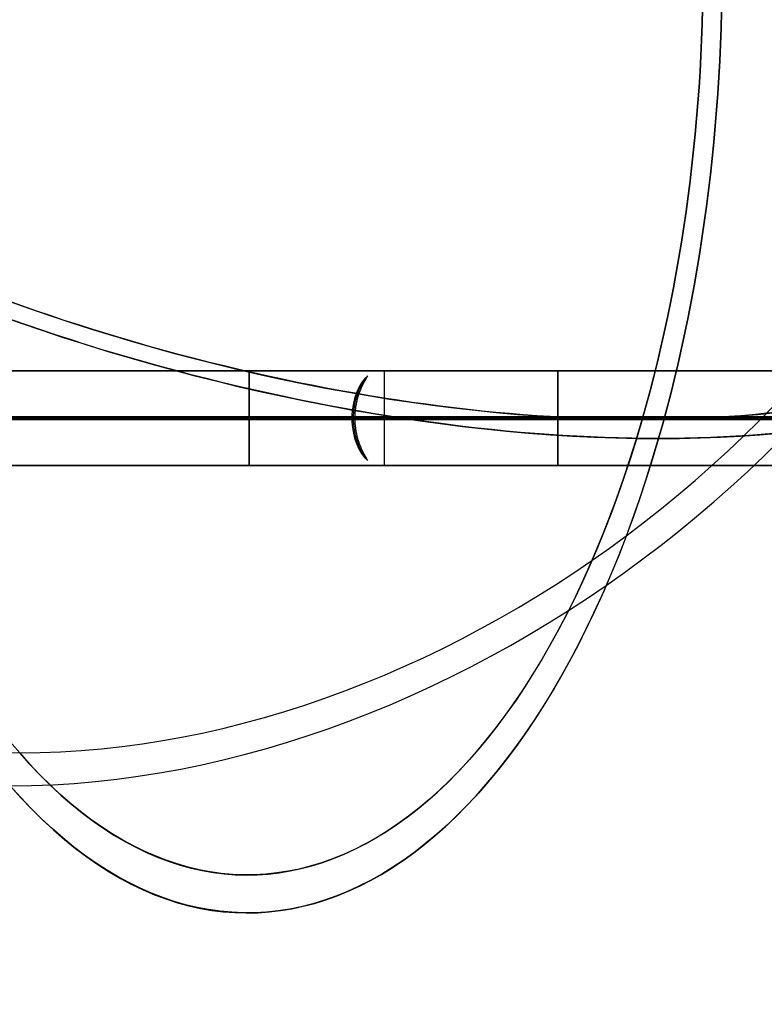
# Model space of a CAD drawing. Extents: x 27 to 760, y 3196 to 3474.
# Tile 3 of 10: x 237 to 316, y 3200 to 3304. Entities that reach past the tile are written whole.
import ezdxf

# ---------------------------------------------------------------- set-up
doc = ezdxf.new("R2010")
doc.units = 0
doc.header["$MEASUREMENT"] = 0
doc.layers.add('DEFAULT', color=178, linetype='CONTINUOUS')

msp = doc.modelspace()

# ---------------------------------------------------------------- linework, layer by layer
at = {"layer": 'DEFAULT'}
for p, q in [((275.64, 3267.07, -134.94), (275.64, 3257.09, -134.94)), ((293.95, 3267.08), (370.91, 3267.08)), ((272.67, 3264.63, -130.22), (273, 3264.63, -130.01)), ((272.22, 3262.08, -129.49), (272.59, 3262.08, -129.26)), ((279.07, 3262.08, -140.38), (272.22, 3262.08, -129.49)), ((272.59, 3262.08, -129.26), (272.59, 3262.21, -129.26)), ((272.59, 3261.95, -129.26), (272.59, 3262.08, -129.26)), ((293.95, 3262.08, 5), (371.47, 3262.08, 5)), ((371.47, 3262.08, -5), (293.95, 3262.08, -5)), ((272.67, 3259.53, -130.22), (273, 3259.53, -130.01)), ((293.95, 3257.08), (370.91, 3257.08))]:
    msp.add_line(p, q, dxfattribs=at)
at = {"layer": 'DEFAULT', "extrusion": (0.846488, -2.52255e-15, 0.532407)}
msp.add_lwpolyline([(3266.54, -257.72), (3266.63, -257.95), (3266.71, -258.18), (3266.78, -258.42), (3266.84, -258.67), (3266.9, -258.92), (3266.95, -259.18), (3266.99, -259.44), (3267.03, -259.71), (3267.05, -259.98), (3267.07, -260.25), (3267.08, -260.52), (3267.08, -260.8), (3267.07, -261.07), (3267.05, -261.34), (3267.03, -261.62), (3266.99, -261.89), (3266.95, -262.16), (3266.9, -262.43), (3266.84, -262.69), (3266.78, -262.95), (3266.7, -263.21), (3266.62, -263.45), (3266.53, -263.7), (3266.44, -263.93), (3266.34, -264.16), (3266.23, -264.38), (3266.12, -264.6), (3266.01, -264.8), (3265.89, -265), (3265.77, -265.19), (3265.64, -265.37), (3265.51, -265.54), (3265.38, -265.7), (3265.24, -265.86), (3265.18, -265.93), (3265.11, -266.01), (3265.04, -266.08), (3264.97, -266.15), (3264.9, -266.21), (3264.83, -266.28), (3264.76, -266.34), (3264.69, -266.4), (3264.62, -266.46), (3264.55, -266.51), (3264.47, -266.57), (3264.4, -266.62), (3264.33, -266.67), (3264.26, -266.72), (3264.19, -266.77), (3264.11, -266.81), (3264.04, -266.85), (3263.97, -266.9), (3263.9, -266.94), (3263.82, -266.97), (3263.75, -267.01), (3263.68, -267.04), (3263.61, -267.08), (3263.53, -267.11), (3263.46, -267.14), (3263.39, -267.17), (3263.32, -267.19), (3263.24, -267.22), (3263.17, -267.24), (3263.1, -267.26), (3263.02, -267.28), (3262.95, -267.3), (3262.88, -267.32), (3262.81, -267.33), (3262.73, -267.35), (3262.66, -267.36), (3262.59, -267.37), (3262.52, -267.38), (3262.44, -267.39), (3262.37, -267.39), (3262.3, -267.4), (3262.22, -267.4), (3262.15, -267.41), (3262.08, -267.41)], dxfattribs=at)
at = {"layer": 'DEFAULT', "extrusion": (0.846488, -1.85873e-15, 0.532407)}
msp.add_lwpolyline([(3257.62, -257.72), (3257.53, -257.95), (3257.45, -258.18), (3257.38, -258.42), (3257.32, -258.67), (3257.26, -258.92), (3257.21, -259.18), (3257.17, -259.44), (3257.13, -259.71), (3257.11, -259.98), (3257.09, -260.25), (3257.08, -260.52), (3257.08, -260.8), (3257.09, -261.07), (3257.11, -261.34), (3257.13, -261.62), (3257.17, -261.89), (3257.21, -262.16), (3257.26, -262.43), (3257.32, -262.69), (3257.38, -262.95), (3257.46, -263.21), (3257.54, -263.45), (3257.63, -263.7), (3257.72, -263.93), (3257.82, -264.16), (3257.93, -264.38), (3258.04, -264.6), (3258.15, -264.8), (3258.27, -265), (3258.39, -265.19), (3258.52, -265.37), (3258.65, -265.54), (3258.78, -265.7), (3258.92, -265.86), (3258.98, -265.93), (3259.05, -266.01), (3259.12, -266.08), (3259.19, -266.15), (3259.26, -266.21), (3259.33, -266.28), (3259.4, -266.34), (3259.47, -266.4), (3259.54, -266.46), (3259.61, -266.51), (3259.68, -266.57), (3259.76, -266.62), (3259.83, -266.67), (3259.9, -266.72), (3259.97, -266.77), (3260.04, -266.81), (3260.12, -266.85), (3260.19, -266.9), (3260.26, -266.94), (3260.34, -266.97), (3260.41, -267.01), (3260.48, -267.04), (3260.55, -267.08), (3260.63, -267.11), (3260.7, -267.14), (3260.77, -267.17), (3260.84, -267.19), (3260.92, -267.22), (3260.99, -267.24), (3261.06, -267.26), (3261.14, -267.28), (3261.21, -267.3), (3261.28, -267.32), (3261.35, -267.33), (3261.43, -267.35), (3261.5, -267.36), (3261.57, -267.37), (3261.64, -267.38), (3261.72, -267.39), (3261.79, -267.39), (3261.86, -267.4), (3261.93, -267.4), (3262.01, -267.41), (3262.08, -267.41)], dxfattribs=at)
at = {"layer": 'DEFAULT'}
for points in [[(272.59, 3262.21, -129.26), (272.59, 3262.3, -129.26), (272.59, 3262.38, -129.27), (272.6, 3262.47, -129.27), (272.6, 3262.55, -129.28), (272.61, 3262.64, -129.29), (272.61, 3262.72, -129.3), (272.62, 3262.81, -129.31), (272.63, 3262.89, -129.33), (272.64, 3262.98, -129.34), (272.65, 3263.06, -129.36), (272.66, 3263.15, -129.38), (272.67, 3263.23, -129.4), (272.68, 3263.32, -129.42), (272.7, 3263.4, -129.45), (272.71, 3263.49, -129.47), (272.73, 3263.57, -129.5), (272.74, 3263.66, -129.53), (272.76, 3263.75, -129.57), (272.78, 3263.84, -129.6), (272.8, 3263.93, -129.64), (272.82, 3264.02, -129.68), (272.85, 3264.11, -129.72), (272.87, 3264.2, -129.77), (272.89, 3264.29, -129.81), (272.92, 3264.38, -129.86), (272.95, 3264.46, -129.91), (272.97, 3264.55, -129.96), (273, 3264.63, -130.01), (273.03, 3264.71, -130.06), (273.06, 3264.79, -130.12), (273.09, 3264.87, -130.17), (273.11, 3264.95, -130.23), (273.14, 3265.03, -130.29), (273.18, 3265.1, -130.35), (273.21, 3265.18, -130.41), (273.24, 3265.25, -130.47), (273.3, 3265.39, -130.6), (273.36, 3265.52, -130.73), (273.42, 3265.65, -130.86), (273.48, 3265.76, -131), (273.54, 3265.88, -131.13), (273.6, 3265.98, -131.26), (273.65, 3266.07, -131.39), (273.7, 3266.16, -131.51), (273.74, 3266.24, -131.64), (273.78, 3266.31, -131.75), (273.82, 3266.38, -131.87), (273.85, 3266.44, -131.98), (273.88, 3266.49, -132.08), (273.91, 3266.54, -132.18)], [(273.91, 3257.62, -132.18), (273.88, 3257.67, -132.08), (273.85, 3257.72, -131.98), (273.82, 3257.78, -131.87), (273.78, 3257.85, -131.75), (273.74, 3257.92, -131.64), (273.7, 3258, -131.51), (273.65, 3258.09, -131.39), (273.6, 3258.18, -131.26), (273.54, 3258.28, -131.13), (273.48, 3258.39, -131), (273.42, 3258.51, -130.86), (273.36, 3258.64, -130.73), (273.3, 3258.77, -130.6), (273.24, 3258.91, -130.47), (273.21, 3258.98, -130.41), (273.18, 3259.05, -130.35), (273.15, 3259.13, -130.29), (273.12, 3259.21, -130.23), (273.09, 3259.28, -130.17), (273.06, 3259.36, -130.12), (273.03, 3259.45, -130.06), (273, 3259.53, -130.01), (272.97, 3259.61, -129.96), (272.95, 3259.7, -129.91), (272.92, 3259.78, -129.86), (272.89, 3259.87, -129.81), (272.87, 3259.96, -129.77), (272.85, 3260.05, -129.72), (272.82, 3260.14, -129.68), (272.8, 3260.23, -129.64), (272.78, 3260.32, -129.6), (272.76, 3260.41, -129.57), (272.74, 3260.5, -129.53), (272.73, 3260.59, -129.5), (272.71, 3260.67, -129.47), (272.7, 3260.76, -129.45), (272.68, 3260.84, -129.42), (272.67, 3260.93, -129.4), (272.66, 3261.01, -129.38), (272.65, 3261.1, -129.36), (272.64, 3261.18, -129.34), (272.63, 3261.27, -129.33), (272.62, 3261.35, -129.31), (272.61, 3261.44, -129.3), (272.61, 3261.52, -129.29), (272.6, 3261.61, -129.28), (272.6, 3261.69, -129.27), (272.59, 3261.78, -129.27), (272.59, 3261.86, -129.26), (272.59, 3261.95, -129.26)]]:
    msp.add_polyline3d(points, dxfattribs=at)
at = {"layer": 'DEFAULT', "extrusion": (0.866025, 1.39833e-13, -0.5)}
for radius, start, end in [(100, 55.8105, 120), (96, 55.6131, 120), (96, 120, 210), (100, 120, 210)]:
    msp.add_arc((3309.93, -67.6, 340.7), radius, start, end, dxfattribs=at)
at = {"layer": 'DEFAULT', "extrusion": (0.866025, -1.54488e-13, 0.5)}
for radius, start, end in [(100, 240, 304.1895), (96, 240, 304.3869), (96, 150, 240), (100, 150, 240)]:
    msp.add_arc((3309.93, 67.6, 340.7), radius, start, end, dxfattribs=at)
at = {"layer": 'DEFAULT', "extrusion": (0.866025, 1.73167e-13, 0.5)}
msp.add_arc((3309.93, 67.6, 340.7), 96, 60, 150, dxfattribs=at)
at = {"layer": 'DEFAULT', "extrusion": (0.433013, -0.5, 0.75)}
for radius, start, end in [(96, 130.8934, 220.8934), (100, 220.8934, 310.8934), (96, 220.8934, 310.8934)]:
    msp.add_arc((2364.35, 1596.88, -1713.51), radius, start, end, dxfattribs=at)
at = {"layer": 'DEFAULT', "extrusion": (0.25, 0.866025, 0.433013)}
for radius in [100, 96]:
    msp.add_arc((667.01, -1614.72, 2832.68), radius, 33.6901, 213.6901, dxfattribs=at)
at = {"layer": 'DEFAULT', "extrusion": (0.25, 0.866025, -0.433013)}
for radius in [100, 96]:
    msp.add_arc((667.01, 1614.72, 2832.68), radius, 146.3099, 326.3099, dxfattribs=at)
at = {"layer": 'DEFAULT', "extrusion": (-0.433013, 0.5, 0.75)}
for radius in [100, 96]:
    msp.add_arc((-2364.35, -1596.88, 1713.51), radius, 40.8934, 130.8934, dxfattribs=at)
at = {"layer": 'DEFAULT', "extrusion": (0, 1, 0)}
for centre, start, end in [((-261.41, -228.63, 3267.08), 150, 98.5897), ((-261.41, 228.63, 3267.08), 270, 218.5897), ((-293.95, -95, 3267.08), 30, 90), ((-261.41, -228.63, 3257.08), 150, 98.5897), ((-261.41, 228.63, 3257.08), 270, 218.5897), ((-293.95, -95, 3257.08), 30, 90)]:
    msp.add_arc(centre, 94.87, start, end, dxfattribs=at)
at = {"layer": 'DEFAULT', "extrusion": (1, 1.01903e-15, 0)}
msp.add_arc((3262.08, 133.63, 261.41), 5, 271.5074, 88.4926, dxfattribs=at)
at = {"layer": 'DEFAULT', "extrusion": (0, 1, -7.10543e-15)}
for centre in [(-261.41, 38.63, 3267.08), (-261.41, 38.63, 3257.08)]:
    msp.add_arc(centre, 94.87, 90, 150, dxfattribs=at)
at = {"layer": 'DEFAULT', "extrusion": (1, 2.27374e-14, -2.27374e-14)}
msp.add_arc((3262.08, 0, 293.95), 5, 270, 0, dxfattribs=at)
at = {"layer": 'DEFAULT', "extrusion": (1, -4.1395e-27, -2.27452e-14)}
msp.add_arc((3262.08, 0, 293.95), 5, 360, 88.4926, dxfattribs=at)
at = {"layer": 'DEFAULT', "extrusion": (0.846488, -1.16763e-14, 0.532407)}
msp.add_arc((3261.77, -259.7, 161.49), 5.16, 22.459, 86.5797, dxfattribs=at)
at = {"layer": 'DEFAULT', "extrusion": (0.846488, 2.43324e-14, 0.532407)}
msp.add_arc((3261.86, -259.48, 161.66), 4.94, 29.1991, 87.4804, dxfattribs=at)
at = {"layer": 'DEFAULT', "extrusion": (1.40987e-14, 1, 2.1537e-14)}
msp.add_arc((-261.41, -228.63, 3262.21), 100, 150, 96.4198, dxfattribs=at)
at = {"layer": 'DEFAULT', "extrusion": (9.68541e-15, 1, 1.47955e-14)}
msp.add_arc((-261.41, -228.63, 3262.08), 100, 150, 96.4191, dxfattribs=at)
at = {"layer": 'DEFAULT', "extrusion": (7.5848e-16, 1, 1.15864e-15)}
msp.add_arc((-261.41, -228.63, 3261.95), 100, 150, 96.4198, dxfattribs=at)
at = {"layer": 'DEFAULT', "extrusion": (6.86606e-15, 1, -1.35983e-14)}
msp.add_arc((-261.41, 228.63, 3262.21), 100, 270, 216.4198, dxfattribs=at)
at = {"layer": 'DEFAULT', "extrusion": (-9.67187e-15, 1, 7.96293e-15)}
msp.add_arc((-261.41, 228.63, 3262.08), 100, 270, 216.4191, dxfattribs=at)
at = {"layer": 'DEFAULT', "extrusion": (9.6344e-18, 1, -1.90811e-17)}
msp.add_arc((-261.41, 228.63, 3261.95), 100, 270, 216.4198, dxfattribs=at)
at = {"layer": 'DEFAULT', "extrusion": (-4.52354e-16, 1, -6.30507e-16)}
msp.add_arc((-261.41, -228.63, 3262.08), 90, 150, 101.3147, dxfattribs=at)
at = {"layer": 'DEFAULT', "extrusion": (-1.15434e-17, 1, 2.55151e-17)}
msp.add_arc((-261.41, 228.63, 3262.08), 90, 270, 221.3147, dxfattribs=at)
at = {"layer": 'DEFAULT', "extrusion": (3.73454e-20, 1, -6.46842e-20)}
msp.add_arc((-293.95, -95, 3262.21), 100, 30, 90, dxfattribs=at)
at = {"layer": 'DEFAULT', "extrusion": (7.7747e-18, 1, -1.34662e-17)}
msp.add_arc((-293.95, -95, 3262.08), 100, 30, 90, dxfattribs=at)
at = {"layer": 'DEFAULT', "extrusion": (3.75802e-20, 1, -6.50908e-20)}
msp.add_arc((-293.95, -95, 3261.95), 100, 30, 90, dxfattribs=at)
at = {"layer": 'DEFAULT', "extrusion": (-1.2008e-18, 1, 2.07985e-18)}
msp.add_arc((-293.95, -95, 3262.08), 90, 30, 90, dxfattribs=at)
at = {"layer": 'DEFAULT', "extrusion": (1, -1.10287e-12, -5.0983e-11)}
msp.add_arc((3262.08, 133.63, 261.41), 5, 88.4926, 90, dxfattribs=at)
at = {"layer": 'DEFAULT', "extrusion": (7.64835e-17, 1, 3.66572e-16)}
msp.add_arc((-261.41, 38.63, 3262.21), 100, 90, 150, dxfattribs=at)
at = {"layer": 'DEFAULT', "extrusion": (1, 2.23394e-13, -4.98307e-11)}
msp.add_arc((3262.08, 133.63, 261.41), 5, 270, 271.5074, dxfattribs=at)
at = {"layer": 'DEFAULT', "extrusion": (1.75251e-14, 1, 3.03544e-14)}
msp.add_arc((-261.41, 38.63, 3262.08), 90, 90, 150, dxfattribs=at)
at = {"layer": 'DEFAULT', "extrusion": (2.01206e-14, 1, 3.48498e-14)}
msp.add_arc((-261.41, 38.63, 3262.08), 100, 90, 150, dxfattribs=at)
at = {"layer": 'DEFAULT', "extrusion": (1, 7.47039e-13, -2.3935e-11)}
msp.add_arc((3262.08, 133.63, 261.41), 5, 90, 91.5074, dxfattribs=at)
at = {"layer": 'DEFAULT', "extrusion": (1, -1.02043e-13, -4.06064e-11)}
msp.add_arc((3262.08, 133.63, 261.41), 5, 268.4926, 270, dxfattribs=at)
at = {"layer": 'DEFAULT', "extrusion": (7.69642e-17, 1, 3.6685e-16)}
msp.add_arc((-261.41, 38.63, 3261.95), 100, 90, 150, dxfattribs=at)
at = {"layer": 'DEFAULT', "extrusion": (1, 3.81557e-16, -1.73572e-29)}
msp.add_arc((3262.08, 133.63, 261.41), 5, 91.5074, 268.4926, dxfattribs=at)
at = {"layer": 'DEFAULT', "extrusion": (0.846488, 3.90588e-14, 0.532407)}
msp.add_arc((3262.39, -259.7, 161.49), 5.16, 93.4203, 157.541, dxfattribs=at)
at = {"layer": 'DEFAULT', "extrusion": (0.846488, 6.18508e-15, 0.532407)}
msp.add_arc((3262.3, -259.48, 161.66), 4.94, 92.5196, 150.8006, dxfattribs=at)
at = {"layer": 'DEFAULT', "extrusion": (1, -1.70352e-12, -6.37902e-11)}
msp.add_arc((3262.08, 0, 293.95), 5, 88.4926, 90, dxfattribs=at)
at = {"layer": 'DEFAULT', "extrusion": (1, -5.58438e-16, 2.87019e-16)}
for start, end in [(88.4926, 90), (91.5074, 270)]:
    msp.add_arc((3262.08, 0, 293.95), 5, start, end, dxfattribs=at)
at = {"layer": 'DEFAULT', "extrusion": (1, 1.18948e-12, -2.47165e-11)}
msp.add_arc((3262.08, 0, 293.95), 5, 90, 91.5074, dxfattribs=at)
at = {"layer": 'DEFAULT', "extrusion": (1, 3.07381e-16, -1.13666e-14)}
msp.add_arc((3262.08, 0, 293.95), 5, 91.5074, 270, dxfattribs=at)

doc.saveas('drawing.dxf')
